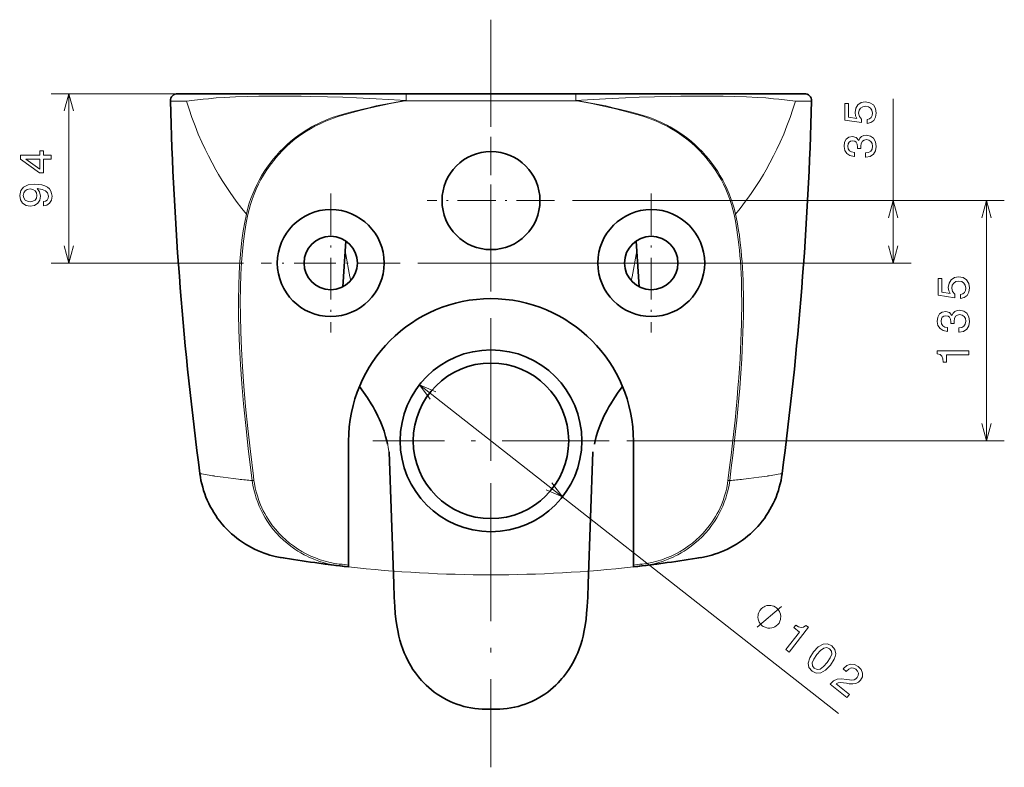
# Model space of a CAD drawing. Extents: x 16 to 394, y 38 to 259.
# Tile 4 of 4: x 283 to 394, y 163 to 247. Entities that reach past the tile are written whole.
import ezdxf

# ---------------------------------------------------------------- set-up
doc = ezdxf.new("R2010")
doc.units = 0
doc.linetypes.add('DASHDOT', pattern=[18.5, 12, -3, 0.5, -3])
doc.layers.get('0').update_dxf_attribs({"lineweight": 13})

msp = doc.modelspace()

# ---------------------------------------------------------------- linework, layer by layer
at = {"color": 7, "linetype": 'DASHDOT', "lineweight": 13}
for p, q in [((336.34, 247.15), (336.34, 163.26)), ((336.34, 213.16), (336.34, 186.64)), ((349.6, 199.9), (323.08, 199.9))]:
    msp.add_line(p, q, dxfattribs=at)
at = {"color": 7, "lineweight": 13}
for p, q in [((334.34, 238.85), (286.94, 238.85)), ((345.49, 226.85), (383.51, 226.85)), ((345.49, 226.85), (393.99, 226.85)), ((391.99, 199.9), (391.99, 226.85)), ((308.53, 219.85), (286.94, 219.85)), ((328.14, 219.85), (383.51, 219.85)), ((328.31, 206.19), (375.36, 169.31)), ((351.6, 199.9), (393.99, 199.9))]:
    msp.add_line(p, q, dxfattribs=at)
at = {"color": 7, "lineweight": 13, "ltscale": 0.475072}
msp.add_line((288.94, 219.85), (288.94, 238.85), dxfattribs=at)
at = {"color": 7, "lineweight": 35, "ltscale": 0.000405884}
for p, q in [((301.14, 238.85), (301.16, 238.85)), ((371.53, 238.85), (371.52, 238.85))]:
    msp.add_line(p, q, dxfattribs=at)
at = {"color": 7, "lineweight": 35, "ltscale": 0.039863}
for p, q in [((301.16, 238.85), (302.75, 238.85)), ((371.52, 238.85), (369.92, 238.85))]:
    msp.add_line(p, q, dxfattribs=at)
at = {"color": 7, "lineweight": 35, "ltscale": 0.004944}
for p, q in [((302.95, 238.85), (302.75, 238.85)), ((369.73, 238.85), (369.92, 238.85))]:
    msp.add_line(p, q, dxfattribs=at)
at = {"color": 7, "lineweight": 35, "ltscale": 0.137704}
for p, q in [((308.46, 238.85), (302.95, 238.85)), ((364.22, 238.85), (369.73, 238.85))]:
    msp.add_line(p, q, dxfattribs=at)
at = {"color": 7, "lineweight": 35, "ltscale": 0.459049}
for p, q in [((326.82, 238.85), (308.46, 238.85)), ((345.86, 238.85), (364.22, 238.85))]:
    msp.add_line(p, q, dxfattribs=at)
at = {"color": 7, "lineweight": 35, "ltscale": 0.237938}
for q in [(326.82, 238.85), (345.86, 238.85)]:
    msp.add_line((336.34, 238.85), q, dxfattribs=at)
at = {"color": 7, "lineweight": 13, "ltscale": 0.000585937}
for p, q in [((300.34, 238.03), (300.36, 238.03)), ((372.34, 238.03), (372.32, 238.03))]:
    msp.add_line(p, q, dxfattribs=at)
at = {"color": 7, "lineweight": 13, "ltscale": 0.039996}
for p, q in [((300.36, 238.03), (301.96, 238.03)), ((372.32, 238.03), (370.72, 238.03))]:
    msp.add_line(p, q, dxfattribs=at)
at = {"color": 7, "lineweight": 13, "ltscale": 0.004982}
for p, q in [((302.16, 238.03), (301.96, 238.03)), ((370.52, 238.03), (370.72, 238.03))]:
    msp.add_line(p, q, dxfattribs=at)
at = {"color": 7, "lineweight": 13, "ltscale": 0.000361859}
for p, q in [((326.7, 238.05), (326.7, 238.07)), ((345.97, 238.05), (345.98, 238.07))]:
    msp.add_line(p, q, dxfattribs=at)
at = {"color": 7, "lineweight": 13, "ltscale": 0.240851}
for q in [(326.7, 238.05), (345.97, 238.05)]:
    msp.add_line((336.34, 238.05), q, dxfattribs=at)
at = {"color": 7, "lineweight": 13, "ltscale": 5.87463e-05}
for p, q in [((326.82, 238.1), (326.82, 238.1)), ((345.86, 238.1), (345.86, 238.1))]:
    msp.add_line(p, q, dxfattribs=at)
at = {"color": 7, "lineweight": 13, "ltscale": 0.460402}
msp.add_line((381.51, 219.85), (381.51, 238.27), dxfattribs=at)
at = {"color": 7, "linetype": 'DASHDOT', "lineweight": 13, "ltscale": 0.3575}
for p, q in [((336.34, 234), (336.34, 219.7)), ((343.49, 226.85), (329.19, 226.85))]:
    msp.add_line(p, q, dxfattribs=at)
at = {"color": 7, "linetype": 'DASHDOT', "lineweight": 13, "ltscale": 0.390047}
for p, q in [((318.34, 227.65), (318.34, 212.05)), ((354.34, 227.65), (354.34, 212.05)), ((326.14, 219.85), (310.53, 219.85)), ((362.14, 219.85), (346.54, 219.85))]:
    msp.add_line(p, q, dxfattribs=at)
at = {"color": 7, "lineweight": 35, "ltscale": 0.128451}
msp.add_line((320.05, 222.31), (319.71, 217.19), dxfattribs=at)
at = {"color": 7, "lineweight": 35, "ltscale": 0.128452}
msp.add_line((352.63, 222.31), (352.97, 217.19), dxfattribs=at)
at = {"color": 7, "lineweight": 35, "ltscale": 0.000133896}
for p, q in [((315.34, 219.85), (315.34, 219.86)), ((351.34, 219.85), (351.34, 219.86))]:
    msp.add_line(p, q, dxfattribs=at)
at = {"color": 7, "lineweight": 35, "ltscale": 0.347453}
for p, q in [((320.34, 199.85), (320.34, 185.95)), ((320.34, 199.85), (320.34, 185.95)), ((352.34, 199.85), (352.34, 185.95)), ((352.34, 199.85), (352.34, 185.95))]:
    msp.add_line(p, q, dxfattribs=at)
at = {"color": 7, "lineweight": 35, "ltscale": 0.370368}
for p, q in [((325.41, 183.86), (324.89, 198.67)), ((347.27, 183.86), (347.78, 198.67))]:
    msp.add_line(p, q, dxfattribs=at)
at = {"color": 7, "lineweight": 13, "ltscale": 0.000595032}
for p, q in [((303.64, 196.21), (303.67, 196.21)), ((369.03, 196.21), (369.01, 196.21))]:
    msp.add_line(p, q, dxfattribs=at)
at = {"color": 7, "lineweight": 13, "ltscale": 0.004903}
for p, q in [((309.53, 195.43), (309.72, 195.46)), ((363.15, 195.43), (362.95, 195.46))]:
    msp.add_line(p, q, dxfattribs=at)
at = {"color": 7, "lineweight": 35, "ltscale": 0.000595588}
msp.add_line((312.74, 186.81), (312.76, 186.81), dxfattribs=at)
at = {"color": 7, "lineweight": 13, "ltscale": 1.16019e-05}
msp.add_line((313.04, 186.76), (313.04, 186.76), dxfattribs=at)
at = {"color": 7, "lineweight": 13, "ltscale": 0.005}
for p, q in [((319.36, 185.86), (319.38, 186.06)), ((353.32, 185.86), (353.29, 186.06))]:
    msp.add_line(p, q, dxfattribs=at)
at = {"color": 7, "lineweight": 35, "ltscale": 0.005032}
for p, q in [((320.34, 185.95), (320.34, 185.75)), ((320.34, 185.75), (320.34, 185.95)), ((352.34, 185.75), (352.34, 185.95)), ((352.34, 185.95), (352.34, 185.75))]:
    msp.add_line(p, q, dxfattribs=at)
at = {"color": 7, "lineweight": 13, "ltscale": 1.62427e-05}
msp.add_line((359.63, 186.76), (359.63, 186.76), dxfattribs=at)
at = {"color": 7, "lineweight": 35, "ltscale": 9.46814e-05}
for p, q in [((325.41, 183.86), (325.41, 183.86)), ((347.27, 183.86), (347.27, 183.86))]:
    msp.add_line(p, q, dxfattribs=at)
at = {"color": 7, "lineweight": 13, "ltscale": 0.089233}
msp.add_line((366.25, 178.99), (368.96, 181.31), dxfattribs=at)
at = {"color": 7, "lineweight": 35, "ltscale": 0.013984}
for p, q in [((336.34, 169.77), (335.78, 169.77)), ((336.34, 169.77), (335.78, 169.77)), ((336.9, 169.77), (336.34, 169.77)), ((336.9, 169.77), (336.34, 169.77))]:
    msp.add_line(p, q, dxfattribs=at)
at = {"color": 7, "lineweight": 13}
for points in [[(289.45, 236.92), (288.94, 238.85), (288.42, 236.92)], [(326.82, 238.85), (326.82, 238.85), (326.82, 238.81), (326.82, 238.29), (326.82, 238.1)], [(326.82, 238.85), (326.82, 238.85), (326.82, 238.76), (326.82, 238.1)], [(345.86, 238.85), (345.86, 238.85), (345.86, 238.76), (345.86, 238.1)], [(345.86, 238.85), (345.86, 238.85), (345.86, 238.81), (345.86, 238.29), (345.86, 238.1)], [(307.65, 238.51), (306.39, 238.44), (305.47, 238.37), (304.61, 238.29), (304.02, 238.24), (303.06, 238.13), (302.16, 238.03)], [(302.16, 238.03), (302.29, 237.57), (302.44, 237.11), (302.75, 236.18), (303.1, 235.25), (303.47, 234.32), (303.87, 233.4), (304.23, 232.63), (304.61, 231.86), (305.01, 231.09), (305.44, 230.32)], [(326.82, 238.1), (326.15, 238.14), (324.84, 238.21), (323.46, 238.28), (321.25, 238.39), (319.69, 238.46), (317.97, 238.51), (316.12, 238.55), (315.01, 238.57), (313.31, 238.58), (311.69, 238.58), (310.28, 238.57), (308.95, 238.55), (307.65, 238.51)], [(326.7, 238.07), (325.49, 237.86), (324.28, 237.64), (323.45, 237.47), (322.63, 237.28), (321.8, 237.09), (320.71, 236.81), (319.89, 236.59), (319.25, 236.41), (318.87, 236.29), (318.5, 236.17), (318.11, 236.02), (317.72, 235.86), (317.33, 235.69), (316.95, 235.51), (316.57, 235.32), (316.2, 235.12), (315.83, 234.91), (315.47, 234.69), (314.92, 234.32), (314.39, 233.93), (313.87, 233.51), (313.44, 233.14), (313.03, 232.75), (312.63, 232.35), (312.25, 231.93), (311.88, 231.49), (311.53, 231.05), (311.2, 230.59), (310.88, 230.12), (310.58, 229.64), (310.3, 229.14), (310.04, 228.64), (309.8, 228.12), (309.58, 227.61), (309.38, 227.08), (309.2, 226.55), (309.04, 226), (308.95, 225.66), (308.87, 225.32)], [(326.7, 238.05), (325.87, 237.91), (325.05, 237.75), (324.21, 237.57), (323.35, 237.38), (322.49, 237.18), (321.62, 236.96), (320.36, 236.63), (319.56, 236.4), (319.16, 236.28), (318.76, 236.15), (318.37, 236.01), (317.98, 235.85), (317.59, 235.69), (317.07, 235.45), (316.57, 235.2), (316.07, 234.92), (315.62, 234.65), (315.18, 234.36), (314.74, 234.05), (314.32, 233.73), (313.84, 233.33), (313.37, 232.91), (312.91, 232.47), (312.48, 232), (312.2, 231.69), (311.94, 231.36), (311.68, 231.03), (311.43, 230.69), (311.1, 230.21), (310.79, 229.72), (310.5, 229.21), (310.23, 228.68), (309.98, 228.15), (309.73, 227.57), (309.51, 226.98), (309.33, 226.42), (309.17, 225.86), (309.04, 225.28)], [(326.82, 238.1), (326.8, 238.09), (326.75, 238.08), (326.7, 238.07)], [(326.82, 238.1), (326.8, 238.09), (326.79, 238.08), (326.76, 238.07), (326.7, 238.05)], [(345.86, 238.1), (346.52, 238.14), (347.84, 238.21), (349.21, 238.28), (351.43, 238.39), (352.98, 238.46), (354.71, 238.51), (356.55, 238.55), (357.67, 238.57), (359.37, 238.58), (360.98, 238.58), (362.4, 238.57), (363.73, 238.55), (365.03, 238.51)], [(345.86, 238.1), (345.88, 238.09), (345.89, 238.08), (345.92, 238.07), (345.97, 238.05)], [(345.86, 238.1), (345.88, 238.09), (345.93, 238.08), (345.98, 238.07)], [(345.97, 238.05), (346.81, 237.91), (347.63, 237.75), (348.47, 237.57), (349.33, 237.38), (350.19, 237.18), (351.05, 236.96), (352.31, 236.63), (353.12, 236.4), (353.52, 236.28), (353.92, 236.15), (354.31, 236.01), (354.7, 235.85), (355.09, 235.69), (355.6, 235.45), (356.11, 235.2), (356.6, 234.92), (357.06, 234.65), (357.5, 234.36), (357.93, 234.05), (358.35, 233.73), (358.84, 233.33), (359.31, 232.91), (359.76, 232.47), (360.2, 232), (360.47, 231.69), (360.74, 231.36), (361, 231.03), (361.25, 230.69), (361.58, 230.21), (361.89, 229.72), (362.18, 229.21), (362.45, 228.68), (362.7, 228.15), (362.94, 227.57), (363.16, 226.98), (363.34, 226.42), (363.5, 225.86), (363.64, 225.28)], [(345.98, 238.07), (347.19, 237.86), (348.4, 237.64), (349.23, 237.47), (350.05, 237.28), (350.87, 237.09), (351.97, 236.81), (352.78, 236.59), (353.43, 236.41), (353.8, 236.29), (354.18, 236.17), (354.57, 236.02), (354.96, 235.86), (355.35, 235.69), (355.73, 235.51), (356.11, 235.32), (356.48, 235.12), (356.85, 234.91), (357.21, 234.69), (357.76, 234.32), (358.29, 233.93), (358.81, 233.51), (359.23, 233.14), (359.65, 232.75), (360.05, 232.35), (360.43, 231.93), (360.8, 231.49), (361.15, 231.05), (361.48, 230.59), (361.8, 230.12), (362.09, 229.64), (362.37, 229.14), (362.63, 228.64), (362.87, 228.12), (363.09, 227.61), (363.29, 227.08), (363.48, 226.55), (363.64, 226), (363.73, 225.66), (363.81, 225.32)], [(365.03, 238.51), (366.28, 238.44), (367.21, 238.37), (368.07, 238.29), (368.66, 238.24), (369.62, 238.13), (370.52, 238.03)], [(370.52, 238.03), (370.38, 237.57), (370.24, 237.11), (369.93, 236.18), (369.58, 235.25), (369.21, 234.32), (368.8, 233.4), (368.44, 232.63), (368.06, 231.86), (367.66, 231.09), (367.24, 230.32)], [(305.44, 230.32), (305.74, 229.8), (306.15, 229.12), (306.58, 228.44), (307.03, 227.77), (307.38, 227.28), (307.74, 226.79), (308.35, 225.97), (308.87, 225.32)], [(367.24, 230.32), (366.94, 229.8), (366.53, 229.12), (366.09, 228.44), (365.65, 227.77), (365.3, 227.28), (364.94, 226.79), (364.32, 225.97), (363.81, 225.32)], [(382.03, 224.92), (381.51, 226.85), (380.99, 224.92)], [(392.51, 224.92), (391.99, 226.85), (391.47, 224.92)], [(308.87, 225.32), (308.69, 224.42), (308.52, 223.45), (308.37, 222.4), (308.25, 221.26), (308.14, 220.03), (308.06, 218.71), (308.01, 217.28), (307.99, 215.75), (307.99, 214.11), (308.03, 212.35), (308.1, 210.47), (308.21, 208.46), (308.37, 206.31), (308.56, 204.03), (308.8, 201.61), (309.08, 199.04), (309.42, 196.31), (309.53, 195.43)], [(309.04, 225.28), (308.86, 224.37), (308.69, 223.38), (308.55, 222.31), (308.42, 221.16), (308.32, 219.91), (308.25, 218.57), (308.2, 217.12), (308.18, 215.57), (308.19, 213.91), (308.23, 212.13), (308.31, 210.23), (308.43, 208.2), (308.58, 206.04), (308.78, 203.74), (309.03, 201.29), (309.32, 198.69), (309.66, 195.94), (309.72, 195.46)], [(362.95, 195.46), (363.14, 196.89), (363.31, 198.29), (363.47, 199.64), (363.62, 200.96), (363.75, 202.23), (363.87, 203.47), (363.98, 204.67), (364.08, 205.84), (364.16, 206.96), (364.24, 208.06), (364.31, 209.11), (364.36, 210.14), (364.41, 211.13), (364.44, 212.09), (364.47, 213.01), (364.49, 213.91), (364.5, 214.77), (364.5, 215.61), (364.49, 216.41), (364.48, 217.19), (364.46, 217.94), (364.43, 218.67), (364.39, 219.36), (364.35, 220.04), (364.3, 220.68), (364.24, 221.3), (364.18, 221.9), (364.11, 222.48), (364.04, 223.03), (363.96, 223.56), (363.88, 224.07), (363.79, 224.56), (363.64, 225.28)], [(363.15, 195.43), (363.33, 196.86), (363.51, 198.26), (363.66, 199.61), (363.81, 200.93), (363.94, 202.2), (364.06, 203.45), (364.17, 204.64), (364.27, 205.81), (364.36, 206.93), (364.43, 208.03), (364.5, 209.08), (364.56, 210.11), (364.6, 211.09), (364.64, 212.06), (364.66, 212.98), (364.68, 213.87), (364.69, 214.73), (364.69, 215.57), (364.69, 216.37), (364.67, 217.15), (364.65, 217.89), (364.62, 218.62), (364.58, 219.31), (364.54, 219.98), (364.49, 220.62), (364.43, 221.25), (364.37, 221.84), (364.3, 222.41), (364.23, 222.96), (364.15, 223.49), (364.07, 223.99), (363.98, 224.48), (363.81, 225.32)], [(288.42, 221.78), (288.94, 219.85), (289.45, 221.78)], [(380.99, 221.78), (381.51, 219.85), (382.03, 221.78)], [(321.57, 206.01), (322.09, 205.29), (322.33, 204.93), (322.57, 204.57), (322.91, 204.03), (323.23, 203.48), (323.52, 202.92), (323.8, 202.36), (324.05, 201.77), (324.17, 201.46), (324.28, 201.16), (324.38, 200.86), (324.47, 200.56), (324.59, 200.1), (324.7, 199.64), (324.78, 199.17), (324.85, 198.7)], [(330.15, 205.41), (328.31, 206.19), (329.51, 204.59)], [(391.47, 201.83), (391.99, 199.9), (392.51, 201.83)], [(307.99, 195.59), (307.38, 195.67), (306.26, 195.81), (305.28, 195.95)], [(364.68, 195.59), (365.3, 195.67), (366.42, 195.81), (367.4, 195.95)], [(319.36, 185.86), (318.76, 185.95), (318.17, 186.07), (317.59, 186.22), (317.01, 186.4), (316.45, 186.61), (316.17, 186.72), (315.89, 186.85), (315.62, 186.98), (315.35, 187.12), (315, 187.31), (314.65, 187.52), (314.32, 187.74), (313.87, 188.06), (313.44, 188.4), (313.02, 188.76), (312.62, 189.14), (312.25, 189.54), (311.89, 189.96), (311.55, 190.4), (311.24, 190.85), (310.98, 191.26), (310.74, 191.68), (310.52, 192.12), (310.32, 192.56), (310.14, 193.01), (309.98, 193.46), (309.84, 193.92), (309.71, 194.42), (309.61, 194.92), (309.53, 195.43)], [(319.38, 186.06), (318.82, 186.14), (318.26, 186.25), (317.71, 186.39), (317.16, 186.56), (316.63, 186.75), (316.1, 186.97), (315.58, 187.22), (315.08, 187.49), (314.6, 187.79), (314.15, 188.1), (313.72, 188.43), (313.3, 188.78), (312.9, 189.15), (312.52, 189.54), (312.16, 189.95), (311.82, 190.37), (311.5, 190.82), (311.3, 191.12), (311.11, 191.42), (310.94, 191.74), (310.77, 192.06), (310.61, 192.38), (310.47, 192.71), (310.27, 193.21), (310.1, 193.72), (309.97, 194.18), (309.86, 194.64), (309.78, 195.11), (309.72, 195.46)], [(342.53, 194.39), (344.37, 193.61), (343.16, 195.2)], [(353.29, 186.06), (353.86, 186.14), (354.42, 186.25), (354.97, 186.39), (355.52, 186.56), (356.05, 186.75), (356.58, 186.97), (357.09, 187.22), (357.59, 187.49), (358.08, 187.79), (358.53, 188.1), (358.96, 188.43), (359.38, 188.78), (359.78, 189.15), (360.16, 189.54), (360.52, 189.95), (360.86, 190.37), (361.18, 190.82), (361.38, 191.12), (361.56, 191.42), (361.74, 191.74), (361.91, 192.06), (362.06, 192.38), (362.21, 192.71), (362.4, 193.21), (362.57, 193.72), (362.7, 194.18), (362.81, 194.64), (362.9, 195.11), (362.95, 195.46)], [(353.32, 185.86), (353.91, 185.95), (354.5, 186.07), (355.09, 186.22), (355.67, 186.4), (356.23, 186.61), (356.51, 186.72), (356.79, 186.85), (357.06, 186.98), (357.33, 187.12), (357.68, 187.31), (358.02, 187.52), (358.36, 187.74), (358.81, 188.06), (359.24, 188.4), (359.66, 188.76), (360.05, 189.14), (360.43, 189.54), (360.79, 189.96), (361.12, 190.4), (361.44, 190.85), (361.7, 191.26), (361.94, 191.68), (362.16, 192.12), (362.36, 192.56), (362.54, 193.01), (362.7, 193.46), (362.84, 193.92), (362.97, 194.42), (363.07, 194.92), (363.15, 195.43)], [(335.76, 169.8), (335.77, 169.78), (335.78, 169.77)], [(336.9, 169.77), (336.9, 169.77), (336.9, 169.78), (336.91, 169.8), (336.91, 169.8)]]:
    msp.add_lwpolyline(points, dxfattribs=at)
for points in [[(378.6, 235.5), (379.01, 235.61), (379.34, 235.86), (379.54, 236.22), (379.61, 236.68), (379.52, 237.19), (379.28, 237.59), (378.88, 237.84), (378.38, 237.94), (377.91, 237.85), (377.54, 237.61), (377.3, 237.23), (377.22, 236.74), (377.28, 236.37), (377.44, 236.07), (376.5, 236.21), (376.5, 237.75), (376.09, 237.75), (376.09, 235.88), (377.94, 235.6), (377.94, 236), (377.71, 236.3), (377.62, 236.67), (377.68, 236.99), (377.84, 237.24), (378.09, 237.39), (378.4, 237.45), (378.72, 237.39), (378.97, 237.23), (379.12, 236.99), (379.18, 236.67), (379.14, 236.4), (379.03, 236.19), (378.85, 236.04), (378.6, 235.97)], [(378.41, 231.74), (378.45, 231.74), (378.93, 231.82), (379.3, 232.06), (379.53, 232.43), (379.61, 232.93), (379.53, 233.45), (379.31, 233.85), (378.95, 234.1), (378.5, 234.19), (378.2, 234.15), (377.96, 234.04), (377.77, 233.86), (377.64, 233.61), (377.36, 233.94), (376.93, 234.06), (376.54, 233.98), (376.24, 233.76), (376.05, 233.41), (375.99, 232.93), (376.07, 232.47), (376.29, 232.13), (376.64, 231.9), (377.11, 231.82), (377.15, 231.82), (377.15, 232.27), (376.82, 232.31), (376.59, 232.44), (376.45, 232.65), (376.4, 232.95), (376.44, 233.21), (376.55, 233.41), (376.72, 233.52), (376.95, 233.57), (377.2, 233.52), (377.36, 233.4), (377.47, 233.19), (377.5, 232.9), (377.49, 232.71), (377.89, 232.71), (377.88, 232.95), (377.92, 233.27), (378.05, 233.51), (378.24, 233.65), (378.5, 233.7), (378.79, 233.64), (379.01, 233.5), (379.14, 233.27), (379.19, 232.96), (379.14, 232.64), (378.99, 232.41), (378.75, 232.26), (378.41, 232.21)], [(286.94, 231.5), (286.94, 231.95), (286.07, 231.95), (286.07, 232.45), (285.66, 232.45), (285.66, 231.95), (283.51, 231.95), (283.51, 231.49), (285.62, 229.96), (286.07, 229.96), (286.07, 231.5)], [(285.66, 230.38), (284.1, 231.5), (285.66, 231.5)], [(286.07, 226.27), (286.47, 226.35), (286.77, 226.57), (286.97, 226.91), (287.04, 227.36), (287, 227.66), (286.91, 227.93), (286.75, 228.16), (286.53, 228.35), (286.25, 228.5), (285.91, 228.61), (285.52, 228.67), (285.06, 228.7), (284.35, 228.61), (283.83, 228.37), (283.52, 227.97), (283.41, 227.43), (283.5, 226.94), (283.74, 226.57), (284.12, 226.32), (284.59, 226.24), (285.07, 226.32), (285.44, 226.56), (285.67, 226.91), (285.75, 227.36), (285.65, 227.84), (285.36, 228.2), (285.92, 228.11), (286.32, 227.95), (286.55, 227.71), (286.63, 227.37), (286.59, 227.11), (286.48, 226.91), (286.31, 226.79), (286.07, 226.74)], [(284.58, 226.73), (284.27, 226.78), (284.02, 226.92), (283.86, 227.15), (283.81, 227.43), (283.86, 227.73), (284.02, 227.96), (284.26, 228.1), (284.58, 228.16), (284.89, 228.1), (285.13, 227.96), (285.28, 227.73), (285.33, 227.42), (285.28, 227.14), (285.13, 226.92), (284.9, 226.78)], [(389.08, 215.86), (389.49, 215.97), (389.81, 216.22), (390.01, 216.58), (390.09, 217.05), (390, 217.55), (389.75, 217.95), (389.36, 218.21), (388.85, 218.3), (388.38, 218.22), (388.02, 217.97), (387.78, 217.59), (387.69, 217.11), (387.75, 216.73), (387.92, 216.43), (386.98, 216.58), (386.98, 218.11), (386.56, 218.11), (386.56, 216.24), (388.42, 215.96), (388.42, 216.36), (388.18, 216.66), (388.1, 217.03), (388.15, 217.35), (388.31, 217.6), (388.56, 217.76), (388.88, 217.81), (389.2, 217.76), (389.44, 217.59), (389.6, 217.35), (389.65, 217.03), (389.62, 216.76), (389.5, 216.56), (389.32, 216.4), (389.08, 216.33)], [(388.89, 212.1), (388.92, 212.1), (389.41, 212.18), (389.77, 212.42), (390, 212.79), (390.09, 213.29), (390, 213.81), (389.78, 214.21), (389.43, 214.46), (388.97, 214.55), (388.68, 214.51), (388.43, 214.4), (388.25, 214.22), (388.11, 213.97), (387.84, 214.3), (387.41, 214.42), (387.01, 214.34), (386.71, 214.13), (386.53, 213.77), (386.46, 213.29), (386.54, 212.84), (386.77, 212.49), (387.12, 212.26), (387.59, 212.18), (387.62, 212.18), (387.62, 212.63), (387.3, 212.67), (387.07, 212.8), (386.93, 213.02), (386.88, 213.31), (386.92, 213.58), (387.02, 213.77), (387.19, 213.88), (387.43, 213.93), (387.67, 213.88), (387.84, 213.76), (387.94, 213.55), (387.97, 213.26), (387.97, 213.07), (388.36, 213.07), (388.35, 213.31), (388.4, 213.63), (388.52, 213.87), (388.72, 214.01), (388.97, 214.06), (389.27, 214.01), (389.48, 213.86), (389.62, 213.63), (389.67, 213.32), (389.61, 213), (389.46, 212.77), (389.22, 212.62), (388.89, 212.57)], [(389.99, 209.55), (389.99, 210.01), (386.46, 210.01), (386.46, 209.66), (386.77, 209.57), (386.98, 209.39), (387.1, 209.11), (387.14, 208.73), (387.5, 208.73), (387.5, 209.55)], [(368.62, 179.36), (368.69, 179.45), (368.79, 179.67), (368.85, 179.84), (368.87, 179.97), (368.89, 180.18), (368.86, 180.43), (368.79, 180.63), (368.74, 180.74), (368.64, 180.9), (368.49, 181.09), (368.4, 181.16), (368.31, 181.23), (368.09, 181.33), (367.91, 181.39), (367.78, 181.42), (367.57, 181.43), (367.33, 181.41), (367.13, 181.34), (367.01, 181.28), (366.86, 181.18), (366.67, 181.03), (366.6, 180.94), (366.52, 180.85), (366.43, 180.63), (366.36, 180.46), (366.34, 180.33), (366.32, 180.12), (366.35, 179.87), (366.42, 179.67), (366.47, 179.56), (366.57, 179.4), (366.72, 179.21), (366.81, 179.14), (366.91, 179.07), (367.12, 178.97), (367.3, 178.91), (367.43, 178.88), (367.64, 178.87), (367.88, 178.9), (368.08, 178.96), (368.2, 179.02), (368.35, 179.12), (368.54, 179.27)], [(369.45, 176.48), (369.81, 176.2), (371.98, 178.97), (371.71, 179.19), (371.45, 179), (371.18, 178.95), (370.89, 179.03), (370.56, 179.23), (370.34, 178.95), (370.98, 178.44)], [(372.56, 176.22), (372.13, 175.55), (371.96, 174.96), (372.05, 174.45), (372.4, 174.04), (372.87, 173.81), (373.38, 173.85), (373.91, 174.15), (374.46, 174.72), (374.89, 175.39), (375, 175.7), (375.06, 175.98), (374.97, 176.49), (374.63, 176.9), (374.15, 177.13), (373.64, 177.09), (373.1, 176.79)], [(372.94, 175.92), (373.34, 176.37), (373.71, 176.64), (374.05, 176.7), (374.37, 176.57), (374.58, 176.29), (374.6, 175.95), (374.43, 175.53), (374.08, 175.02), (373.67, 174.56), (373.3, 174.29), (372.97, 174.23), (372.65, 174.37), (372.44, 174.64), (372.42, 174.99), (372.59, 175.41)], [(374.43, 172.58), (376.32, 171.09), (376.59, 171.43), (375.09, 172.61), (375.32, 172.73), (375.59, 172.77), (376.25, 172.71), (376.58, 172.64), (376.97, 172.61), (377.31, 172.66), (377.6, 172.81), (377.85, 173.05), (378.05, 173.43), (378.07, 173.84), (377.91, 174.23), (377.59, 174.58), (377.15, 174.81), (376.72, 174.85), (376.3, 174.7), (375.93, 174.36), (375.88, 174.3), (376.24, 174.02), (376.27, 174.05), (376.52, 174.29), (376.78, 174.41), (377.05, 174.4), (377.31, 174.27), (377.51, 174.05), (377.6, 173.81), (377.59, 173.57), (377.48, 173.34), (377.31, 173.18), (377.11, 173.09), (376.88, 173.05), (376.61, 173.07), (376.28, 173.13), (375.7, 173.19), (375.22, 173.14), (374.8, 172.95), (374.44, 172.59)]]:
    msp.add_lwpolyline(points, close=True, dxfattribs=at)
at = {"color": 7, "lineweight": 35}
for points in [[(321.57, 206.01), (322.04, 205.36), (322.48, 204.71), (322.89, 204.05), (323.09, 203.7), (323.29, 203.35), (323.47, 203), (323.65, 202.65), (323.81, 202.3), (323.97, 201.94), (324.11, 201.57), (324.33, 200.97), (324.51, 200.4), (324.64, 199.91), (324.72, 199.53)], [(351.11, 206.01), (350.64, 205.36), (350.2, 204.71), (349.79, 204.05), (349.58, 203.7), (349.39, 203.35), (349.21, 203), (349.03, 202.65), (348.87, 202.3), (348.71, 201.94), (348.56, 201.57), (348.35, 200.97), (348.17, 200.4), (348.04, 199.91), (347.96, 199.53)], [(303.64, 196.21), (303.7, 195.83), (303.77, 195.45), (303.86, 195.07), (303.96, 194.69), (304.07, 194.32), (304.19, 193.95), (304.33, 193.58), (304.48, 193.22), (304.64, 192.87), (304.82, 192.52), (305.01, 192.18), (305.21, 191.85), (305.42, 191.52), (305.64, 191.2), (305.87, 190.89), (306.12, 190.59), (306.37, 190.3), (306.64, 190.01), (306.92, 189.74), (307.2, 189.47), (307.49, 189.22), (307.8, 188.97), (308.11, 188.74), (308.43, 188.52), (308.76, 188.31), (309.09, 188.11), (309.43, 187.92), (309.78, 187.75), (310.13, 187.58), (310.49, 187.43), (310.86, 187.3), (311.22, 187.17), (311.52, 187.08), (311.82, 187), (312.12, 186.93), (312.66, 186.82), (313.04, 186.76)], [(369.03, 196.21), (368.98, 195.83), (368.91, 195.45), (368.82, 195.07), (368.72, 194.69), (368.61, 194.32), (368.49, 193.95), (368.35, 193.58), (368.2, 193.22), (368.03, 192.87), (367.86, 192.52), (367.67, 192.18), (367.47, 191.85), (367.26, 191.52), (367.04, 191.2), (366.8, 190.89), (366.56, 190.59), (366.3, 190.3), (366.04, 190.01), (365.76, 189.74), (365.48, 189.47), (365.18, 189.22), (364.88, 188.97), (364.57, 188.74), (364.25, 188.52), (363.92, 188.31), (363.59, 188.11), (363.25, 187.92), (362.9, 187.75), (362.55, 187.58), (362.19, 187.43), (361.82, 187.3), (361.45, 187.17), (361.16, 187.08), (360.86, 187), (360.56, 186.93), (360.02, 186.82), (359.63, 186.76)], [(325.41, 183.86), (325.47, 182.36), (325.53, 181.29), (325.59, 180.51), (325.66, 179.87), (325.76, 179.18), (325.86, 178.61), (325.99, 177.99), (326.11, 177.54), (326.25, 177.05), (326.44, 176.5), (326.6, 176.09), (326.8, 175.66), (327.04, 175.17), (327.18, 174.9), (327.34, 174.63), (327.58, 174.25), (327.86, 173.85), (328.18, 173.43), (328.36, 173.21), (328.55, 173), (328.8, 172.73), (329.06, 172.48), (329.35, 172.21), (329.65, 171.96), (329.97, 171.71), (330.3, 171.47), (330.66, 171.24), (331.03, 171.02), (331.38, 170.83), (331.74, 170.66), (332.11, 170.5), (332.49, 170.35), (332.88, 170.22), (333.28, 170.1), (333.68, 170), (334.09, 169.92), (334.51, 169.86), (334.93, 169.81), (335.35, 169.78), (335.78, 169.77)], [(347.27, 183.86), (347.21, 182.36), (347.15, 181.29), (347.08, 180.51), (347.02, 179.87), (346.92, 179.18), (346.82, 178.61), (346.69, 177.99), (346.57, 177.54), (346.42, 177.05), (346.23, 176.5), (346.08, 176.09), (345.88, 175.66), (345.64, 175.17), (345.49, 174.9), (345.34, 174.63), (345.1, 174.25), (344.82, 173.85), (344.5, 173.43), (344.31, 173.21), (344.12, 173), (343.87, 172.73), (343.61, 172.48), (343.33, 172.21), (343.03, 171.96), (342.71, 171.71), (342.37, 171.47), (342.02, 171.24), (341.65, 171.02), (341.3, 170.83), (340.94, 170.66), (340.57, 170.5), (340.19, 170.35), (339.8, 170.22), (339.4, 170.1), (338.99, 170), (338.58, 169.92), (338.17, 169.86), (337.75, 169.81), (337.32, 169.78), (336.9, 169.77)]]:
    msp.add_lwpolyline(points, dxfattribs=at)
for centre, radius in [((336.34, 226.85), 5.5), ((318.34, 219.85), 3), ((354.34, 219.85), 3), ((336.34, 199.9), 10.2), ((336.34, 199.9), 8.73)]:
    msp.add_circle(centre, radius, dxfattribs=at)
for centre, radius, start, end in [((301.14, 238.05), 0.8, 89.4954, 181.4822), ((371.54, 238.05), 0.8, 358.5178, 450.5046), ((695.62, 248.25), 395.41, 181.4802, 187.5619), ((-22.94, 248.25), 395.41, 352.4381, 358.5197), ((318.34, 219.85), 6, 0, 180), ((318.34, 219.85), 6, 0, 180), ((354.34, 219.85), 6, 0, 180), ((354.34, 219.85), 6, 0, 180), ((318.34, 219.85), 6, 180, 360), ((318.34, 219.85), 6, 180, 360), ((354.34, 219.85), 6, 180, 360), ((354.34, 219.85), 6, 180, 360), ((336.34, 199.85), 16, 90, 180), ((336.34, 199.85), 16, 90, 180), ((336.34, 199.85), 16, 0, 90), ((336.34, 199.85), 16, 0, 90), ((336.34, 328.24), 143.38, 260.5352, 263.5931), ((336.34, 328.24), 143.38, 262.5358, 263.5931), ((336.34, 328.24), 143.38, 276.4069, 279.4648), ((336.34, 328.24), 143.38, 276.4069, 277.4642)]:
    msp.add_arc(centre, radius, start, end, dxfattribs=at)
at = {"color": 7, "lineweight": 13}
for centre, radius, start, end in [((362.19, 227.19), 42.63, 188.0346, 192.6233), ((310.49, 227.19), 42.63, 347.3767, 351.9654), ((326.53, 335.99), 141.64, 260.7098, 261.3696), ((346.14, 335.99), 141.64, 278.6304, 279.2902), ((318.14, 284.08), 89.07, 263.4571, 264.4502), ((354.53, 284.08), 89.07, 275.5498, 276.5429), ((336.34, 328.24), 143.18, 263.2, 263.5842), ((336.34, 328.24), 143.18, 276.4158, 276.8), ((336.34, 328.24), 143.38, 263.5931, 270), ((336.34, 328.24), 143.38, 270, 276.4069)]:
    msp.add_arc(centre, radius, start, end, dxfattribs=at)

doc.saveas('drawing.dxf')
